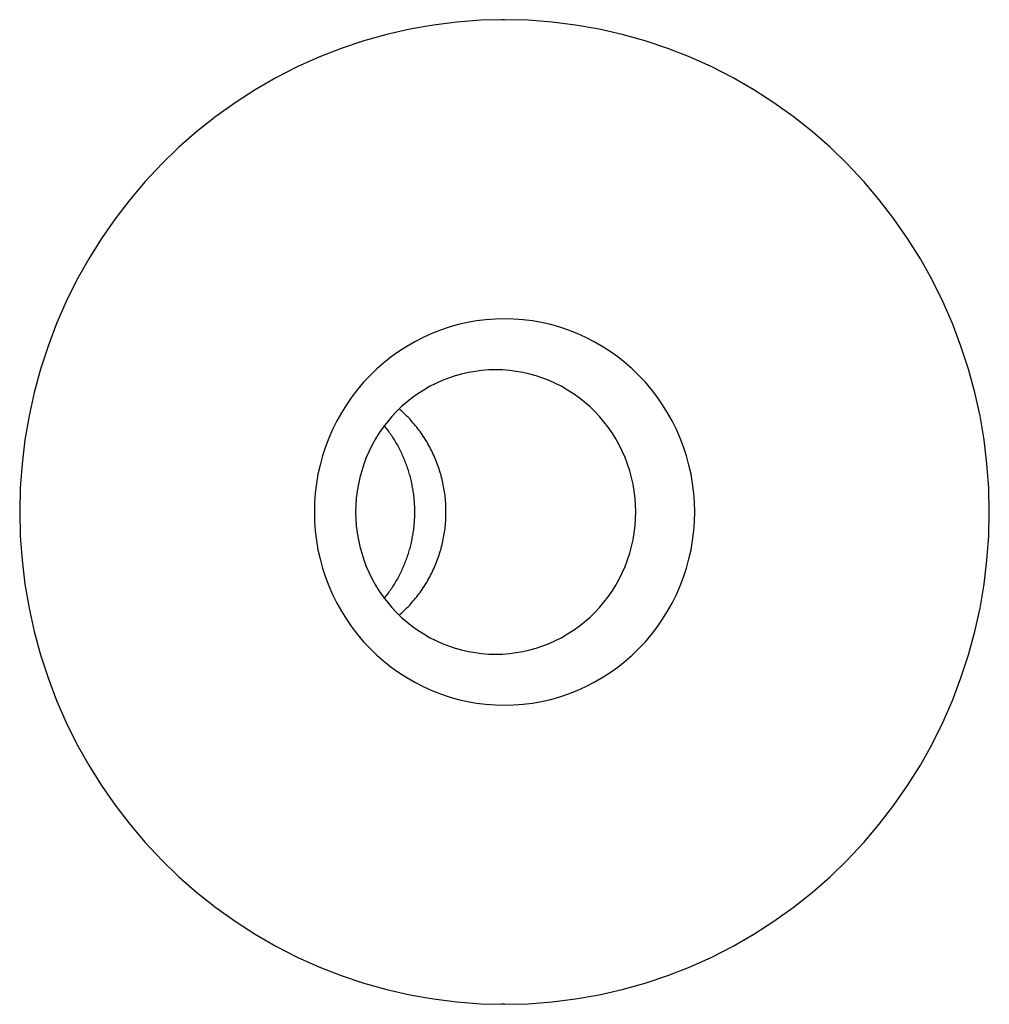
# Model space of a CAD drawing. Extents: x 987 to 2641, y 1244 to 2490.
# Tile 73 of 138: x 2525 to 2554, y 1743 to 1772. Entities that reach past the tile are written whole.
import ezdxf

# ---------------------------------------------------------------- set-up
doc = ezdxf.new("R2010")
doc.units = 0
doc.layers.add('KF_GRAVIS_8_REAR', color=7, linetype='CONTINUOUS')

# ---------------------------------------------------------------- blocks, each defined once
blk = doc.blocks.new('KF_GRAVIS_8_REAR')
at = {"layer": 'KF_GRAVIS_8_REAR'}
for p, q in [((25.60471, -373.5), (25.51788, -373.5)), ((25.60471, -402.5), (25.51788, -402.5))]:
    blk.add_line(p, q, dxfattribs=at)
for points in [[(25.6047, -373.5, 0), (24.904, -373.517, 0), (24.2051, -373.57, 0), (23.5094, -373.657, 0), (22.8189, -373.779, 0), (22.135, -373.935, 0), (21.4595, -374.124, 0), (20.794, -374.348, 0), (20.1401, -374.604, 0), (19.4993, -374.892, 0), (18.8733, -375.212, 0), (18.2635, -375.563, 0), (17.6713, -375.944, 0), (17.0983, -376.353, 0), (16.5458, -376.791, 0), (16.015, -377.256, 0), (15.5074, -377.747, 0), (15.0241, -378.262, 0), (14.5663, -378.801, 0), (14.1351, -379.362, 0), (13.7316, -379.944, 0), (13.3566, -380.546, 0), (13.0111, -381.165, 0), (12.696, -381.8, 0), (12.412, -382.451, 0), (12.1597, -383.115, 0), (11.9399, -383.791, 0), (11.7529, -384.477, 0), (11.5994, -385.171, 0), (11.4796, -385.872, 0), (11.3938, -386.579, 0), (11.3422, -387.289, 0), (11.325, -388, 0), (11.3422, -388.711, 0), (11.3938, -389.421, 0), (11.4796, -390.128, 0), (11.5994, -390.829, 0), (11.7529, -391.523, 0), (11.9399, -392.209, 0), (12.1597, -392.885, 0), (12.412, -393.549, 0), (12.696, -394.2, 0), (13.0111, -394.835, 0), (13.3566, -395.454, 0), (13.7316, -396.056, 0), (14.1351, -396.638, 0), (14.5663, -397.199, 0), (15.0241, -397.738, 0), (15.5074, -398.253, 0), (16.015, -398.744, 0), (16.5458, -399.209, 0), (17.0983, -399.647, 0), (17.6713, -400.056, 0), (18.2635, -400.437, 0), (18.8733, -400.788, 0), (19.4993, -401.108, 0), (20.1401, -401.396, 0), (20.794, -401.652, 0), (21.4595, -401.876, 0), (22.135, -402.065, 0), (22.8189, -402.221, 0), (23.5094, -402.343, 0), (24.2051, -402.43, 0), (24.904, -402.483, 0), (25.6047, -402.5, 0), (26.3054, -402.483, 0), (27.0044, -402.43, 0), (27.7, -402.343, 0), (28.3905, -402.221, 0), (29.0744, -402.065, 0), (29.7499, -401.876, 0), (30.4154, -401.652, 0), (31.0693, -401.396, 0), (31.7101, -401.108, 0), (32.3361, -400.788, 0), (32.9459, -400.437, 0), (33.5381, -400.056, 0), (34.1111, -399.647, 0), (34.6637, -399.209, 0), (35.1944, -398.744, 0), (35.702, -398.253, 0), (36.1853, -397.738, 0), (36.6431, -397.199, 0), (37.0743, -396.638, 0), (37.4779, -396.056, 0), (37.8528, -395.454, 0), (38.1983, -394.835, 0), (38.5134, -394.2, 0), (38.7974, -393.549, 0), (39.0497, -392.885, 0), (39.2695, -392.209, 0), (39.4565, -391.523, 0), (39.61, -390.829, 0), (39.7299, -390.128, 0), (39.8157, -389.421, 0), (39.8672, -388.711, 0), (39.8844, -388, 0), (39.8672, -387.289, 0), (39.8157, -386.579, 0), (39.7299, -385.872, 0), (39.61, -385.171, 0), (39.4565, -384.477, 0), (39.2695, -383.791, 0), (39.0497, -383.115, 0), (38.7974, -382.451, 0), (38.5134, -381.8, 0), (38.1983, -381.165, 0), (37.8528, -380.546, 0), (37.4779, -379.944, 0), (37.0743, -379.362, 0), (36.6431, -378.801, 0), (36.1853, -378.262, 0), (35.702, -377.747, 0), (35.1944, -377.256, 0), (34.6637, -376.791, 0), (34.1111, -376.353, 0), (33.5381, -375.944, 0), (32.9459, -375.563, 0), (32.3361, -375.212, 0), (31.7101, -374.892, 0), (31.0693, -374.604, 0), (30.4154, -374.348, 0), (29.7499, -374.124, 0), (29.0744, -373.935, 0), (28.3905, -373.779, 0), (27.7, -373.657, 0), (27.0044, -373.57, 0), (26.3054, -373.517, 0), (25.6047, -373.5, 0)], [(25.6047, -382.312, 0), (25.3299, -382.319, 0), (25.0557, -382.339, 0), (24.7828, -382.374, 0), (24.5119, -382.421, 0), (24.2436, -382.482, 0), (23.9787, -382.557, 0), (23.7176, -382.644, 0), (23.4611, -382.745, 0), (23.2097, -382.858, 0), (22.9641, -382.984, 0), (22.7249, -383.121, 0), (22.4926, -383.271, 0), (22.2678, -383.431, 0), (22.0511, -383.603, 0), (21.8429, -383.785, 0), (21.6438, -383.978, 0), (21.4542, -384.18, 0), (21.2746, -384.392, 0), (21.1055, -384.612, 0), (20.9472, -384.84, 0), (20.8001, -385.076, 0), (20.6646, -385.319, 0), (20.5409, -385.568, 0), (20.4295, -385.823, 0), (20.3306, -386.084, 0), (20.2443, -386.349, 0), (20.171, -386.618, 0), (20.1108, -386.89, 0), (20.0638, -387.165, 0), (20.0301, -387.442, 0), (20.0099, -387.721, 0), (20.0031, -388, 0), (20.0099, -388.279, 0), (20.0301, -388.558, 0), (20.0638, -388.835, 0), (20.1108, -389.11, 0), (20.171, -389.382, 0), (20.2443, -389.651, 0), (20.3306, -389.916, 0), (20.4295, -390.177, 0), (20.5409, -390.432, 0), (20.6646, -390.681, 0), (20.8001, -390.924, 0), (20.9472, -391.16, 0), (21.1055, -391.388, 0), (21.2746, -391.608, 0), (21.4542, -391.82, 0), (21.6438, -392.022, 0), (21.8429, -392.215, 0), (22.0511, -392.397, 0), (22.2678, -392.569, 0), (22.4926, -392.729, 0), (22.7249, -392.879, 0), (22.9641, -393.016, 0), (23.2097, -393.142, 0), (23.4611, -393.255, 0), (23.7176, -393.356, 0), (23.9787, -393.443, 0), (24.2436, -393.518, 0), (24.5119, -393.579, 0), (24.7828, -393.626, 0), (25.0557, -393.661, 0), (25.3299, -393.681, 0), (25.6047, -393.688, 0), (25.8796, -393.681, 0), (26.1538, -393.661, 0), (26.4266, -393.626, 0), (26.6975, -393.579, 0), (26.9658, -393.518, 0), (27.2308, -393.443, 0), (27.4918, -393.356, 0), (27.7483, -393.255, 0), (27.9997, -393.142, 0), (28.2453, -393.016, 0), (28.4845, -392.879, 0), (28.7168, -392.729, 0), (28.9416, -392.569, 0), (29.1583, -392.397, 0), (29.3665, -392.215, 0), (29.5656, -392.022, 0), (29.7552, -391.82, 0), (29.9348, -391.608, 0), (30.1039, -391.388, 0), (30.2623, -391.16, 0), (30.4093, -390.924, 0), (30.5449, -390.681, 0), (30.6685, -390.432, 0), (30.7799, -390.177, 0), (30.8788, -389.916, 0), (30.9651, -389.651, 0), (31.0384, -389.382, 0), (31.0987, -389.11, 0), (31.1457, -388.835, 0), (31.1793, -388.558, 0), (31.1995, -388.279, 0), (31.2063, -388, 0), (31.1995, -387.721, 0), (31.1793, -387.442, 0), (31.1457, -387.165, 0), (31.0987, -386.89, 0), (31.0384, -386.618, 0), (30.9651, -386.349, 0), (30.8788, -386.084, 0), (30.7799, -385.823, 0), (30.6685, -385.568, 0), (30.5449, -385.319, 0), (30.4093, -385.076, 0), (30.2623, -384.84, 0), (30.1039, -384.612, 0), (29.9348, -384.392, 0), (29.7552, -384.18, 0), (29.5656, -383.978, 0), (29.3665, -383.785, 0), (29.1583, -383.603, 0), (28.9416, -383.431, 0), (28.7168, -383.271, 0), (28.4845, -383.121, 0), (28.2453, -382.984, 0), (27.9997, -382.858, 0), (27.7483, -382.745, 0), (27.4918, -382.644, 0), (27.2308, -382.557, 0), (26.9658, -382.482, 0), (26.6975, -382.421, 0), (26.4266, -382.374, 0), (26.1538, -382.339, 0), (25.8796, -382.319, 0), (25.6047, -382.312, 0)], [(25.3442, -383.812, 0), (25.1419, -383.817, 0), (24.94, -383.832, 0), (24.7391, -383.857, 0), (24.5396, -383.892, 0), (24.3421, -383.938, 0), (24.147, -383.992, 0), (23.9548, -384.057, 0), (23.7659, -384.131, 0), (23.5808, -384.214, 0), (23.4, -384.307, 0), (23.2239, -384.408, 0), (23.0529, -384.518, 0), (22.8873, -384.636, 0), (22.7278, -384.763, 0), (22.5745, -384.897, 0), (22.4279, -385.039, 0), (22.2883, -385.188, 0), (22.1561, -385.343, 0), (22.0315, -385.505, 0), (21.9149, -385.673, 0), (21.8066, -385.847, 0), (21.7069, -386.026, 0), (21.6158, -386.209, 0), (21.5338, -386.397, 0), (21.461, -386.589, 0), (21.3975, -386.784, 0), (21.3435, -386.982, 0), (21.2991, -387.183, 0), (21.2645, -387.385, 0), (21.2397, -387.59, 0), (21.2248, -387.795, 0), (21.2199, -388, 0), (21.2248, -388.205, 0), (21.2397, -388.41, 0), (21.2645, -388.615, 0), (21.2991, -388.817, 0), (21.3435, -389.018, 0), (21.3975, -389.216, 0), (21.461, -389.411, 0), (21.5338, -389.603, 0), (21.6158, -389.791, 0), (21.7069, -389.974, 0), (21.8066, -390.153, 0), (21.9149, -390.327, 0), (22.0315, -390.495, 0), (22.1561, -390.657, 0), (22.2883, -390.812, 0), (22.4279, -390.961, 0), (22.5745, -391.103, 0), (22.7278, -391.237, 0), (22.8873, -391.364, 0), (23.0529, -391.482, 0), (23.2239, -391.592, 0), (23.4, -391.693, 0), (23.5808, -391.786, 0), (23.7659, -391.869, 0), (23.9548, -391.943, 0), (24.147, -392.008, 0), (24.3421, -392.062, 0), (24.5396, -392.108, 0), (24.7391, -392.143, 0), (24.94, -392.168, 0), (25.1419, -392.183, 0), (25.3442, -392.188, 0), (25.5466, -392.183, 0), (25.7485, -392.168, 0), (25.9494, -392.143, 0), (26.1489, -392.108, 0), (26.3464, -392.062, 0), (26.5415, -392.008, 0), (26.7337, -391.943, 0), (26.9226, -391.869, 0), (27.1076, -391.786, 0), (27.2885, -391.693, 0), (27.4646, -391.592, 0), (27.6356, -391.482, 0), (27.8011, -391.364, 0), (27.9607, -391.237, 0), (28.114, -391.103, 0), (28.2606, -390.961, 0), (28.4002, -390.812, 0), (28.5324, -390.657, 0), (28.657, -390.495, 0), (28.7735, -390.327, 0), (28.8818, -390.153, 0), (28.9816, -389.974, 0), (29.0726, -389.791, 0), (29.1547, -389.603, 0), (29.2275, -389.411, 0), (29.291, -389.216, 0), (29.345, -389.018, 0), (29.3894, -388.817, 0), (29.424, -388.615, 0), (29.4488, -388.41, 0), (29.4636, -388.205, 0), (29.4686, -388, 0), (29.4636, -387.795, 0), (29.4488, -387.59, 0), (29.424, -387.385, 0), (29.3894, -387.183, 0), (29.345, -386.982, 0), (29.291, -386.784, 0), (29.2275, -386.589, 0), (29.1547, -386.397, 0), (29.0726, -386.209, 0), (28.9816, -386.026, 0), (28.8818, -385.847, 0), (28.7735, -385.673, 0), (28.657, -385.505, 0), (28.5324, -385.343, 0), (28.4002, -385.188, 0), (28.2606, -385.039, 0), (28.114, -384.897, 0), (27.9607, -384.763, 0), (27.8011, -384.636, 0), (27.6356, -384.518, 0), (27.4646, -384.408, 0), (27.2885, -384.307, 0), (27.1076, -384.214, 0), (26.9226, -384.131, 0), (26.7337, -384.057, 0), (26.5415, -383.992, 0), (26.3464, -383.938, 0), (26.1489, -383.892, 0), (25.9494, -383.857, 0), (25.7485, -383.832, 0), (25.5466, -383.817, 0), (25.3442, -383.812, 0)], [(22.5047, -391.037, 0), (22.5448, -391.002, 0), (22.5844, -390.966, 0), (22.6235, -390.93, 0), (22.6621, -390.893, 0), (22.7003, -390.855, 0), (22.7379, -390.817, 0), (22.775, -390.779, 0), (22.8116, -390.74, 0), (22.8477, -390.7, 0), (22.8833, -390.66, 0), (22.9183, -390.62, 0), (22.9528, -390.579, 0), (22.9868, -390.537, 0), (23.0201, -390.495, 0), (23.053, -390.453, 0), (23.0852, -390.41, 0), (23.1169, -390.367, 0), (23.1481, -390.323, 0), (23.1786, -390.279, 0), (23.2085, -390.235, 0), (23.2379, -390.19, 0), (23.2667, -390.145, 0), (23.2948, -390.099, 0), (23.3224, -390.053, 0), (23.3493, -390.006, 0), (23.3756, -389.96, 0), (23.4013, -389.913, 0), (23.4264, -389.865, 0), (23.4508, -389.817, 0), (23.4746, -389.769, 0), (23.4977, -389.72, 0), (23.5202, -389.672, 0), (23.5421, -389.623, 0), (23.5633, -389.573, 0), (23.5838, -389.523, 0), (23.6037, -389.474, 0), (23.6229, -389.423, 0), (23.6415, -389.373, 0), (23.6594, -389.322, 0), (23.6766, -389.271, 0), (23.6931, -389.22, 0), (23.709, -389.168, 0), (23.7241, -389.117, 0), (23.7386, -389.065, 0), (23.7524, -389.013, 0), (23.7655, -388.961, 0), (23.7779, -388.908, 0), (23.7896, -388.856, 0), (23.8006, -388.803, 0), (23.8109, -388.75, 0), (23.8205, -388.697, 0), (23.8294, -388.644, 0), (23.8376, -388.591, 0), (23.845, -388.537, 0), (23.8518, -388.484, 0), (23.8579, -388.43, 0), (23.8632, -388.377, 0), (23.8679, -388.323, 0), (23.8718, -388.269, 0), (23.875, -388.215, 0), (23.8775, -388.162, 0), (23.8793, -388.108, 0), (23.8804, -388.054, 0), (23.8807, -388, 0), (23.8804, -387.946, 0), (23.8793, -387.892, 0), (23.8775, -387.838, 0), (23.875, -387.785, 0), (23.8718, -387.731, 0), (23.8679, -387.677, 0), (23.8632, -387.623, 0), (23.8579, -387.57, 0), (23.8518, -387.516, 0), (23.845, -387.463, 0), (23.8376, -387.409, 0), (23.8294, -387.356, 0), (23.8205, -387.303, 0), (23.8109, -387.25, 0), (23.8006, -387.197, 0), (23.7896, -387.144, 0), (23.7779, -387.092, 0), (23.7655, -387.039, 0), (23.7524, -386.987, 0), (23.7386, -386.935, 0), (23.7241, -386.883, 0), (23.709, -386.832, 0), (23.6931, -386.78, 0), (23.6766, -386.729, 0), (23.6594, -386.678, 0), (23.6415, -386.627, 0), (23.6229, -386.577, 0), (23.6037, -386.526, 0), (23.5838, -386.477, 0), (23.5633, -386.427, 0), (23.5421, -386.377, 0), (23.5202, -386.328, 0), (23.4977, -386.28, 0), (23.4746, -386.231, 0), (23.4508, -386.183, 0), (23.4264, -386.135, 0), (23.4013, -386.087, 0), (23.3756, -386.04, 0), (23.3493, -385.994, 0), (23.3224, -385.947, 0), (23.2948, -385.901, 0), (23.2667, -385.855, 0), (23.2379, -385.81, 0), (23.2085, -385.765, 0), (23.1786, -385.721, 0), (23.1481, -385.677, 0), (23.1169, -385.633, 0), (23.0852, -385.59, 0), (23.053, -385.547, 0), (23.0201, -385.505, 0), (22.9868, -385.463, 0), (22.9528, -385.421, 0), (22.9183, -385.38, 0), (22.8833, -385.34, 0), (22.8477, -385.3, 0), (22.8116, -385.26, 0), (22.775, -385.221, 0), (22.7379, -385.183, 0), (22.7003, -385.145, 0), (22.6621, -385.107, 0), (22.6235, -385.07, 0), (22.5844, -385.034, 0), (22.5448, -384.998, 0), (22.5047, -384.963, 0)], [(22.0657, -390.541, 0), (22.0925, -390.508, 0), (22.1189, -390.474, 0), (22.1449, -390.44, 0), (22.1705, -390.406, 0), (22.1958, -390.371, 0), (22.2208, -390.336, 0), (22.2453, -390.301, 0), (22.2695, -390.266, 0), (22.2933, -390.231, 0), (22.3168, -390.195, 0), (22.3398, -390.159, 0), (22.3625, -390.122, 0), (22.3848, -390.086, 0), (22.4067, -390.049, 0), (22.4282, -390.012, 0), (22.4493, -389.974, 0), (22.47, -389.937, 0), (22.4903, -389.899, 0), (22.5102, -389.861, 0), (22.5298, -389.823, 0), (22.5489, -389.785, 0), (22.5676, -389.746, 0), (22.5858, -389.707, 0), (22.6037, -389.668, 0), (22.6212, -389.629, 0), (22.6382, -389.59, 0), (22.6549, -389.55, 0), (22.6711, -389.51, 0), (22.6868, -389.47, 0), (22.7022, -389.43, 0), (22.7171, -389.39, 0), (22.7317, -389.35, 0), (22.7457, -389.309, 0), (22.7594, -389.268, 0), (22.7726, -389.227, 0), (22.7854, -389.186, 0), (22.7977, -389.145, 0), (22.8096, -389.104, 0), (22.8211, -389.063, 0), (22.8322, -389.021, 0), (22.8428, -388.979, 0), (22.8529, -388.938, 0), (22.8626, -388.896, 0), (22.8719, -388.854, 0), (22.8807, -388.812, 0), (22.8891, -388.77, 0), (22.897, -388.727, 0), (22.9045, -388.685, 0), (22.9115, -388.643, 0), (22.9181, -388.6, 0), (22.9242, -388.557, 0), (22.9299, -388.515, 0), (22.9351, -388.472, 0), (22.9399, -388.429, 0), (22.9442, -388.387, 0), (22.9481, -388.344, 0), (22.9515, -388.301, 0), (22.9545, -388.258, 0), (22.957, -388.215, 0), (22.959, -388.172, 0), (22.9606, -388.129, 0), (22.9618, -388.086, 0), (22.9624, -388.043, 0), (22.9627, -388, 0), (22.9624, -387.957, 0), (22.9618, -387.914, 0), (22.9606, -387.871, 0), (22.959, -387.828, 0), (22.957, -387.785, 0), (22.9545, -387.742, 0), (22.9515, -387.699, 0), (22.9481, -387.656, 0), (22.9442, -387.613, 0), (22.9399, -387.571, 0), (22.9351, -387.528, 0), (22.9299, -387.485, 0), (22.9242, -387.443, 0), (22.9181, -387.4, 0), (22.9115, -387.357, 0), (22.9045, -387.315, 0), (22.897, -387.273, 0), (22.8891, -387.23, 0), (22.8807, -387.188, 0), (22.8719, -387.146, 0), (22.8626, -387.104, 0), (22.8529, -387.062, 0), (22.8428, -387.021, 0), (22.8322, -386.979, 0), (22.8211, -386.937, 0), (22.8096, -386.896, 0), (22.7977, -386.855, 0), (22.7854, -386.814, 0), (22.7726, -386.773, 0), (22.7594, -386.732, 0), (22.7457, -386.691, 0), (22.7317, -386.65, 0), (22.7171, -386.61, 0), (22.7022, -386.57, 0), (22.6868, -386.53, 0), (22.6711, -386.49, 0), (22.6549, -386.45, 0), (22.6382, -386.41, 0), (22.6212, -386.371, 0), (22.6037, -386.332, 0), (22.5858, -386.293, 0), (22.5676, -386.254, 0), (22.5489, -386.215, 0), (22.5298, -386.177, 0), (22.5102, -386.139, 0), (22.4903, -386.101, 0), (22.47, -386.063, 0), (22.4493, -386.026, 0), (22.4282, -385.988, 0), (22.4067, -385.951, 0), (22.3848, -385.914, 0), (22.3625, -385.878, 0), (22.3398, -385.841, 0), (22.3168, -385.805, 0), (22.2933, -385.769, 0), (22.2695, -385.734, 0), (22.2453, -385.699, 0), (22.2208, -385.664, 0), (22.1958, -385.629, 0), (22.1705, -385.594, 0), (22.1449, -385.56, 0), (22.1189, -385.526, 0), (22.0925, -385.492, 0), (22.0657, -385.459, 0)]]:
    blk.add_polyline3d(points, dxfattribs=at)

msp = doc.modelspace()

# ---------------------------------------------------------------- block references
at = {"layer": 'KF_GRAVIS_8_REAR'}
msp.add_blockref('KF_GRAVIS_8_REAR', (2514.017, 2145.913), dxfattribs=at)

doc.saveas('drawing.dxf')
